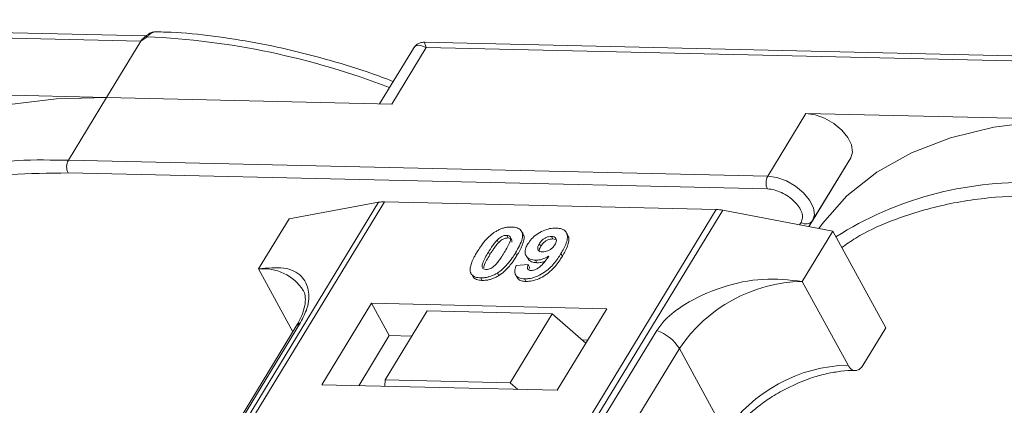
# Model space of a CAD drawing. Header units: millimetres. Extents: x 1675 to 3137, y 343 to 1376.
# Tile 63 of 84: x 2742 to 2790, y 1173 to 1192. Entities that reach past the tile are written whole.
import ezdxf

# ---------------------------------------------------------------- set-up
doc = ezdxf.new("R2010")
doc.units = ezdxf.units.MM

msp = doc.modelspace()

# ---------------------------------------------------------------- linework, layer by layer
at = {"color": 7, "linetype": 'Continuous', "lineweight": 15}
for p, q in [((2748.277, 1191.112), (2713.74, 1191.904)), ((2713.838, 1191.644), (2748.021, 1190.86)), ((2748.021, 1190.86), (2746.34, 1188.098)), ((2748.32, 1191.07), (2748.021, 1190.86)), ((2796.404, 1190.007), (2761.867, 1190.8)), ((2761.338, 1190.502), (2759.689, 1187.791)), ((2760.284, 1187.778), (2761.964, 1190.54)), ((2761.964, 1190.54), (2796.147, 1189.755)), ((2746.34, 1188.098), (2732.396, 1188.418)), ((2744.473, 1185.029), (2746.34, 1188.098)), ((2746.34, 1188.098), (2760.284, 1187.778)), ((2780.523, 1187.313), (2778.656, 1184.244)), ((2794.467, 1186.993), (2780.523, 1187.313)), ((2744.473, 1185.029), (2743.585, 1185.035)), ((2778.656, 1184.244), (2744.473, 1185.029)), ((2782.716, 1185.138), (2780.674, 1181.779)), ((2780.849, 1182.069), (2782.716, 1185.138)), ((2744.458, 1184.407), (2778.641, 1183.622)), ((2759.636, 1182.972), (2737.956, 1147.343)), ((2738.225, 1147.336), (2759.922, 1182.994)), ((2755.259, 1182.167), (2759.636, 1182.972)), ((2759.922, 1182.994), (2776.139, 1182.621)), ((2776.139, 1182.621), (2754.442, 1146.964)), ((2754.775, 1146.957), (2776.455, 1182.587)), ((2776.455, 1182.587), (2781.836, 1181.557)), ((2755.259, 1182.167), (2753.765, 1179.712)), ((2780.673, 1181.78), (2780.849, 1182.069)), ((2766.696, 1181.424), (2766.627, 1181.55)), ((2780.286, 1181.99), (2780.212, 1181.868)), ((2780.343, 1179.102), (2781.836, 1181.557)), ((2781.836, 1181.557), (2784.423, 1176.829)), ((2765.426, 1181.12), (2765.495, 1180.994)), ((2765.898, 1181.353), (2765.967, 1181.227)), ((2768.152, 1181.177), (2768.083, 1181.303)), ((2768.152, 1181.177), (2768.28, 1181.151)), ((2768.883, 1181.359), (2768.814, 1181.485)), ((2767.498, 1180.944), (2767.567, 1180.818)), ((2765.004, 1180.529), (2765.073, 1180.403)), ((2766.396, 1180.367), (2766.327, 1180.494)), ((2766.844, 1180.364), (2766.913, 1180.238)), ((2767.309, 1180.14), (2767.378, 1180.014)), ((2768.619, 1180.338), (2768.55, 1180.464)), ((2753.765, 1179.712), (2755.447, 1176.637)), ((2766.368, 1179.886), (2766.952, 1179.925)), ((2766.952, 1179.925), (2767.021, 1179.799)), ((2764.209, 1179.413), (2764.278, 1179.287)), ((2764.634, 1179.276), (2764.703, 1179.15)), ((2765.441, 1179.51), (2765.51, 1179.384)), ((2766.333, 1179.42), (2766.402, 1179.294)), ((2766.767, 1179.227), (2766.836, 1179.101)), ((2782.584, 1175.004), (2780.343, 1179.102)), ((2759.296, 1178.029), (2756.868, 1174.039)), ((2770.789, 1177.765), (2759.296, 1178.029)), ((2759.296, 1178.029), (2760.158, 1176.453)), ((2768.361, 1173.776), (2770.789, 1177.765)), ((2762.018, 1177.655), (2759.964, 1174.279)), ((2768.124, 1177.515), (2762.018, 1177.655)), ((2766.07, 1174.139), (2768.124, 1177.515)), ((2768.124, 1177.515), (2769.768, 1176.088)), ((2755.611, 1176.907), (2740.299, 1151.741)), ((2740.513, 1151.927), (2755.826, 1177.093)), ((2783.303, 1174.988), (2784.423, 1176.829)), ((2773.23, 1176.694), (2757.917, 1151.528)), ((2760.158, 1176.453), (2758.664, 1173.998)), ((2761.271, 1176.427), (2760.158, 1176.453)), ((2769.855, 1176.23), (2769.598, 1176.236)), ((2759.025, 1150.651), (2774.338, 1175.817)), ((2776.579, 1171.719), (2774.338, 1175.817)), ((2756.868, 1174.039), (2768.361, 1173.776)), ((2759.964, 1174.279), (2759.941, 1173.969)), ((2766.07, 1174.139), (2759.964, 1174.279)), ((2766.438, 1173.82), (2766.07, 1174.139))]:
    msp.add_line(p, q, dxfattribs=at)
at = {"color": 7, "linetype": 'Continuous', "lineweight": 15, "flags": 128}
for points in [[(2748.32, 1191.07), (2748.303, 1191.08), (2748.288, 1191.088), (2748.275, 1191.093), (2748.264, 1191.095), (2748.254, 1191.094), (2748.247, 1191.091), (2748.242, 1191.084), (2748.239, 1191.075)], [(2746.34, 1188.098), (2743.888, 1188.04), (2741.589, 1187.751), (2739.469, 1187.235), (2737.551, 1186.496), (2735.856, 1185.544), (2734.402, 1184.389), (2733.206, 1183.043), (2733.026, 1182.792)], [(2782.716, 1185.138), (2782.805, 1185.429), (2782.756, 1185.774), (2782.575, 1186.143), (2782.276, 1186.505), (2781.886, 1186.827), (2781.437, 1187.082), (2780.97, 1187.249), (2780.523, 1187.313)], [(2794.467, 1186.993), (2792.015, 1186.935), (2789.716, 1186.647), (2787.596, 1186.13), (2785.678, 1185.392), (2783.983, 1184.44), (2782.529, 1183.285), (2781.333, 1181.939), (2781.153, 1181.688)], [(2780.849, 1182.069), (2780.938, 1182.36), (2780.889, 1182.705), (2780.707, 1183.074), (2780.409, 1183.436), (2780.018, 1183.758), (2779.57, 1184.013), (2779.102, 1184.18), (2778.656, 1184.244)]]:
    msp.add_lwpolyline(points, dxfattribs=at)
at = {"color": 7, "linetype": 'Continuous', "lineweight": 15}
for centre, radius, start, end in [((2746.625, 1153.502), 37.606, 68.8867, 87.4164), ((2743.037, 1167.857), 17.186, 88.173, 122.2769), ((2745.066, 1184.704), 0.676, 151.2883, 206.0774), ((2779.249, 1183.919), 0.676, 151.2883, 206.0774), ((2791.164, 1166.753), 17.186, 88.173, 122.2769), ((2759.882, 1181.59), 1.404, 88.3644, 100.0749), ((2776.087, 1180.699), 1.923, 78.9596, 88.4511), ((2780.528, 1182.317), 0.406, 233.4992, 322.3259), ((2754.005, 1177.404), 2.32, 32.7281, 95.9449), ((2780.51, 1171.664), 7.439, 91.2925, 146.0732), ((2756.024, 1176.649), 0.486, 114.0472, 148.0355), ((2772.588, 1174.744), 2.052, 31.4947, 71.765), ((2782.752, 1167.567), 7.439, 91.2925, 146.0732)]:
    msp.add_arc(centre, radius, start, end, dxfattribs=at)
for points, knots in [([(2748.735, 1191.313), (2748.691, 1191.31), (2748.597, 1191.304), (2748.428, 1191.231), (2748.316, 1191.144), (2748.247, 1191.091)], [0, 0, 0, 0, 0.249637, 0.538323, 1, 1, 1, 1]), ([(2748.776, 1191.313), (2748.771, 1191.315), (2748.732, 1191.326), (2748.651, 1191.303), (2748.538, 1191.254), (2748.428, 1191.173), (2748.354, 1191.102), (2748.32, 1191.07)], [0, 0, 0, 0, 0.0330436, 0.2854264, 0.5318753, 0.785768, 1, 1, 1, 1]), ([(2760.352, 1188.882), (2760.097, 1188.979), (2759.163, 1189.337), (2757.529, 1189.848), (2755.452, 1190.408), (2753.36, 1190.846), (2751.285, 1191.145), (2749.748, 1191.297), (2748.933, 1191.303), (2748.775, 1191.304)], [0, 0, 0, 0, 0.0642572, 0.235538, 0.4114542, 0.5906981, 0.772379, 0.9558843, 1, 1, 1, 1]), ([(2748.254, 1191.094), (2748.241, 1191.085), (2748.216, 1191.066), (2748.19, 1191.047), (2748.178, 1191.038)], [0, 0, 0, 0, 0.518796, 1, 1, 1, 1]), ([(2761.865, 1190.8), (2761.801, 1190.796), (2761.691, 1190.789), (2761.507, 1190.704), (2761.423, 1190.608), (2761.378, 1190.556)], [0, 0, 0, 0, 0.389383, 0.666862, 1, 1, 1, 1]), ([(2761.866, 1190.793), (2761.866, 1190.796), (2761.865, 1190.819), (2761.888, 1190.737), (2761.939, 1190.606), (2761.964, 1190.54)], [0, 0, 0, 0, 0.044603, 0.521109, 1, 1, 1, 1]), ([(2761.964, 1190.54), (2761.825, 1190.596), (2761.608, 1190.684), (2761.413, 1190.616), (2761.342, 1190.502), (2761.31, 1190.451)], [0, 0, 0, 0, 0.498413, 0.772928, 1, 1, 1, 1]), ([(2734.147, 1181.861), (2734.37, 1182.02), (2735.079, 1182.524), (2736.667, 1183.248), (2738.924, 1183.953), (2741.588, 1184.383), (2743.511, 1184.399), (2744.458, 1184.407)], [0, 0, 0, 0, 0.088375, 0.281114, 0.527622, 0.767417, 1, 1, 1, 1]), ([(2778.641, 1183.622), (2778.749, 1183.612), (2778.969, 1183.592), (2779.33, 1183.46), (2779.673, 1183.264), (2779.967, 1183.02), (2780.194, 1182.748), (2780.333, 1182.465), (2780.374, 1182.198), (2780.315, 1182.059), (2780.286, 1181.99)], [0, 0, 0, 0, 0.1222496, 0.25, 0.3777504, 0.5, 0.6222496, 0.75, 0.8777504, 1, 1, 1, 1]), ([(2782.274, 1180.757), (2782.497, 1180.916), (2783.206, 1181.42), (2784.794, 1182.144), (2787.05, 1182.849), (2789.714, 1183.278), (2791.638, 1183.294), (2792.585, 1183.302)], [0, 0, 0, 0, 0.088375, 0.281114, 0.527622, 0.767417, 1, 1, 1, 1]), ([(2764.452, 1180.542), (2764.503, 1180.623), (2764.62, 1180.81), (2764.869, 1181.133), (2765.128, 1181.39), (2765.319, 1181.514), (2765.34, 1181.528)], [0, 0, 0, 0, 0.236731, 0.537555, 0.949668, 1, 1, 1, 1]), ([(2765.34, 1181.528), (2765.391, 1181.558), (2765.494, 1181.619), (2765.658, 1181.687), (2765.825, 1181.735), (2765.96, 1181.756), (2766.068, 1181.763), (2766.12, 1181.762), (2766.147, 1181.762)], [0, 0, 0, 0, 0.193776, 0.3936, 0.587864, 0.788908, 0.894169, 1, 1, 1, 1]), ([(2766.147, 1181.762), (2766.24, 1181.754), (2766.428, 1181.737), (2766.607, 1181.609), (2766.692, 1181.425), (2766.649, 1181.052), (2766.464, 1180.731), (2766.327, 1180.494)], [0, 0, 0, 0, 0.147566, 0.296688, 0.431278, 0.580404, 1, 1, 1, 1]), ([(2766.931, 1180.932), (2766.986, 1181.015), (2767.098, 1181.181), (2767.36, 1181.411), (2767.672, 1181.588), (2768.011, 1181.701), (2768.215, 1181.708), (2768.321, 1181.712)], [0, 0, 0, 0, 0.197927, 0.397728, 0.597413, 0.790584, 1, 1, 1, 1]), ([(2768.321, 1181.712), (2768.415, 1181.704), (2768.602, 1181.686), (2768.785, 1181.556), (2768.881, 1181.364), (2768.853, 1181.032), (2768.702, 1180.718), (2768.572, 1180.5), (2768.55, 1180.464)], [0, 0, 0, 0, 0.148288, 0.297745, 0.443713, 0.607791, 0.934708, 1, 1, 1, 1]), ([(2765.004, 1180.529), (2765.029, 1180.57), (2765.08, 1180.652), (2765.152, 1180.762), (2765.219, 1180.861), (2765.282, 1180.948), (2765.348, 1181.035), (2765.4, 1181.091), (2765.426, 1181.12)], [0, 0, 0, 0, 0.205942, 0.411959, 0.558149, 0.704502, 0.851801, 1, 1, 1, 1]), ([(2765.426, 1181.12), (2765.469, 1181.162), (2765.538, 1181.23), (2765.663, 1181.305), (2765.776, 1181.344), (2765.854, 1181.353), (2765.893, 1181.353), (2765.898, 1181.353)], [0, 0, 0, 0, 0.334804, 0.542561, 0.750382, 0.970721, 1, 1, 1, 1]), ([(2765.495, 1180.994), (2765.538, 1181.036), (2765.607, 1181.104), (2765.732, 1181.179), (2765.845, 1181.218), (2765.923, 1181.226), (2765.962, 1181.227), (2765.967, 1181.227)], [0, 0, 0, 0, 0.334804, 0.542561, 0.750382, 0.970721, 1, 1, 1, 1]), ([(2765.898, 1181.353), (2765.937, 1181.349), (2766.007, 1181.341), (2766.073, 1181.292), (2766.099, 1181.199), (2766.065, 1181.029), (2765.943, 1180.788), (2765.833, 1180.604), (2765.778, 1180.511)], [0, 0, 0, 0, 0.104614, 0.188814, 0.273512, 0.444127, 0.719481, 1, 1, 1, 1]), ([(2765.967, 1181.227), (2766.006, 1181.223), (2766.076, 1181.215), (2766.141, 1181.166), (2766.164, 1181.098), (2766.152, 1181.045), (2766.146, 1181.018)], [0, 0, 0, 0, 0.293658, 0.530016, 0.767769, 1, 1, 1, 1]), ([(2766.396, 1180.367), (2766.445, 1180.449), (2766.595, 1180.705), (2766.739, 1181.043), (2766.762, 1181.32), (2766.701, 1181.396), (2766.684, 1181.416)], [0, 0, 0, 0, 0.220552, 0.687786, 0.91457, 1, 1, 1, 1]), ([(2767.498, 1180.944), (2767.533, 1180.997), (2767.589, 1181.082), (2767.71, 1181.19), (2767.828, 1181.255), (2767.959, 1181.297), (2768.039, 1181.301), (2768.083, 1181.303)], [0, 0, 0, 0, 0.2913202, 0.4655393, 0.6416315, 0.798664, 1, 1, 1, 1]), ([(2767.567, 1180.818), (2767.602, 1180.871), (2767.658, 1180.956), (2767.779, 1181.064), (2767.897, 1181.129), (2768.028, 1181.171), (2768.108, 1181.175), (2768.152, 1181.177)], [0, 0, 0, 0, 0.29132, 0.465539, 0.641632, 0.798664, 1, 1, 1, 1]), ([(2768.083, 1181.303), (2768.129, 1181.298), (2768.223, 1181.286), (2768.304, 1181.212), (2768.337, 1181.113), (2768.31, 1181), (2768.269, 1180.925), (2768.25, 1180.891)], [0, 0, 0, 0, 0.207955, 0.420406, 0.62732, 0.827707, 1, 1, 1, 1]), ([(2768.619, 1180.338), (2768.667, 1180.42), (2768.812, 1180.667), (2768.94, 1181.001), (2768.948, 1181.265), (2768.885, 1181.337), (2768.872, 1181.352)], [0, 0, 0, 0, 0.2271221, 0.6848597, 0.9348975, 1, 1, 1, 1]), ([(2765.073, 1180.403), (2765.098, 1180.444), (2765.149, 1180.526), (2765.221, 1180.636), (2765.288, 1180.735), (2765.351, 1180.822), (2765.417, 1180.909), (2765.469, 1180.965), (2765.495, 1180.994)], [0, 0, 0, 0, 0.2059417, 0.4119594, 0.558149, 0.7045024, 0.8518015, 1, 1, 1, 1]), ([(2767.309, 1180.14), (2767.216, 1180.15), (2767.03, 1180.169), (2766.859, 1180.308), (2766.781, 1180.5), (2766.814, 1180.72), (2766.895, 1180.868), (2766.931, 1180.932)], [0, 0, 0, 0, 0.210189, 0.421773, 0.623603, 0.837034, 1, 1, 1, 1]), ([(2767.651, 1180.547), (2767.605, 1180.552), (2767.519, 1180.56), (2767.436, 1180.621), (2767.405, 1180.703), (2767.426, 1180.815), (2767.471, 1180.896), (2767.498, 1180.944)], [0, 0, 0, 0, 0.213937, 0.398075, 0.583091, 0.751666, 1, 1, 1, 1]), ([(2767.485, 1180.596), (2767.487, 1180.622), (2767.494, 1180.693), (2767.539, 1180.769), (2767.567, 1180.818)], [0, 0, 0, 0, 0.366323, 1, 1, 1, 1]), ([(2768.25, 1180.891), (2768.217, 1180.843), (2768.162, 1180.761), (2768.037, 1180.659), (2767.909, 1180.593), (2767.775, 1180.551), (2767.692, 1180.548), (2767.651, 1180.547)], [0, 0, 0, 0, 0.2673945, 0.4472142, 0.6271221, 0.8130653, 1, 1, 1, 1]), ([(2764.13, 1179.543), (2764.122, 1179.577), (2764.106, 1179.646), (2764.117, 1179.793), (2764.167, 1179.983), (2764.257, 1180.191), (2764.355, 1180.378), (2764.419, 1180.487), (2764.452, 1180.542)], [0, 0, 0, 0, 0.1184406, 0.2393457, 0.4595932, 0.6849248, 0.8422399, 1, 1, 1, 1]), ([(2764.883, 1179.685), (2764.837, 1179.691), (2764.763, 1179.701), (2764.703, 1179.757), (2764.685, 1179.853), (2764.722, 1180.023), (2764.846, 1180.262), (2764.951, 1180.44), (2765.004, 1180.529)], [0, 0, 0, 0, 0.1253702, 0.2022903, 0.2791788, 0.4647576, 0.7305818, 1, 1, 1, 1]), ([(2764.776, 1179.771), (2764.78, 1179.804), (2764.795, 1179.92), (2764.919, 1180.137), (2765.021, 1180.314), (2765.073, 1180.403)], [0, 0, 0, 0, 0.166989, 0.580698, 1, 1, 1, 1]), ([(2765.778, 1180.511), (2765.753, 1180.47), (2765.702, 1180.388), (2765.63, 1180.277), (2765.563, 1180.178), (2765.499, 1180.091), (2765.433, 1180.004), (2765.381, 1179.947), (2765.355, 1179.918)], [0, 0, 0, 0, 0.20527, 0.410616, 0.55715, 0.703844, 0.851471, 1, 1, 1, 1]), ([(2766.327, 1180.494), (2766.276, 1180.412), (2766.159, 1180.226), (2765.914, 1179.908), (2765.658, 1179.653), (2765.468, 1179.528), (2765.441, 1179.51)], [0, 0, 0, 0, 0.237281, 0.538591, 0.932677, 1, 1, 1, 1]), ([(2765.51, 1179.384), (2765.558, 1179.417), (2765.656, 1179.483), (2765.819, 1179.621), (2765.991, 1179.8), (2766.152, 1180.001), (2766.286, 1180.191), (2766.36, 1180.309), (2766.396, 1180.367)], [0, 0, 0, 0, 0.118595, 0.239509, 0.447458, 0.659935, 0.829685, 1, 1, 1, 1]), ([(2768.55, 1180.464), (2768.499, 1180.382), (2768.342, 1180.136), (2768.07, 1179.796), (2767.68, 1179.489), (2767.318, 1179.309), (2767.001, 1179.23), (2766.829, 1179.228), (2766.767, 1179.227)], [0, 0, 0, 0, 0.142337, 0.429127, 0.589943, 0.751205, 0.909895, 1, 1, 1, 1]), ([(2766.836, 1179.101), (2766.937, 1179.104), (2767.139, 1179.112), (2767.474, 1179.222), (2767.803, 1179.4), (2768.181, 1179.714), (2768.434, 1180.043), (2768.582, 1180.278), (2768.619, 1180.338)], [0, 0, 0, 0, 0.14324, 0.28761, 0.430449, 0.591135, 0.89544, 1, 1, 1, 1]), ([(2766.924, 1180.244), (2766.938, 1180.215), (2766.98, 1180.12), (2767.141, 1180.035), (2767.308, 1180.02), (2767.378, 1180.014)], [0, 0, 0, 0, 0.20752, 0.66568, 1, 1, 1, 1]), ([(2767.087, 1179.634), (2767.128, 1179.637), (2767.209, 1179.642), (2767.355, 1179.7), (2767.52, 1179.802), (2767.734, 1180.022), (2767.864, 1180.207), (2767.953, 1180.334)], [0, 0, 0, 0, 0.112015, 0.224355, 0.367768, 0.565827, 1, 1, 1, 1]), ([(2767.953, 1180.334), (2767.902, 1180.304), (2767.798, 1180.245), (2767.659, 1180.193), (2767.549, 1180.163), (2767.467, 1180.148), (2767.387, 1180.14), (2767.335, 1180.14), (2767.309, 1180.14)], [0, 0, 0, 0, 0.243491, 0.496266, 0.61821, 0.741704, 0.870158, 1, 1, 1, 1]), ([(2767.378, 1180.014), (2767.427, 1180.015), (2767.528, 1180.017), (2767.661, 1180.046), (2767.739, 1180.073), (2767.76, 1180.081)], [0, 0, 0, 0, 0.409454, 0.83528, 1, 1, 1, 1]), ([(2755.826, 1177.093), (2755.944, 1177.328), (2756.245, 1177.927), (2756.257, 1178.722), (2755.902, 1179.427), (2755.087, 1179.842), (2754.204, 1179.755), (2753.765, 1179.712)], [0, 0, 0, 0, 0.125713, 0.321276, 0.524466, 0.763484, 1, 1, 1, 1]), ([(2765.355, 1179.918), (2765.312, 1179.876), (2765.243, 1179.809), (2765.119, 1179.733), (2765.007, 1179.695), (2764.929, 1179.685), (2764.889, 1179.685), (2764.883, 1179.685)], [0, 0, 0, 0, 0.333678, 0.540413, 0.747264, 0.961209, 1, 1, 1, 1]), ([(2766.767, 1179.227), (2766.673, 1179.236), (2766.505, 1179.252), (2766.347, 1179.369), (2766.277, 1179.545), (2766.306, 1179.729), (2766.355, 1179.852), (2766.368, 1179.886)], [0, 0, 0, 0, 0.2427882, 0.4388655, 0.6348012, 0.9009361, 1, 1, 1, 1]), ([(2766.952, 1179.925), (2766.932, 1179.875), (2766.901, 1179.8), (2766.912, 1179.71), (2766.958, 1179.66), (2767.022, 1179.638), (2767.069, 1179.635), (2767.087, 1179.634)], [0, 0, 0, 0, 0.3447142, 0.5290593, 0.7142089, 0.8921959, 1, 1, 1, 1]), ([(2766.982, 1179.657), (2766.984, 1179.683), (2766.989, 1179.729), (2767.011, 1179.778), (2767.021, 1179.799)], [0, 0, 0, 0, 0.569737, 1, 1, 1, 1]), ([(2764.634, 1179.276), (2764.587, 1179.278), (2764.492, 1179.283), (2764.366, 1179.313), (2764.258, 1179.364), (2764.191, 1179.427), (2764.151, 1179.489), (2764.137, 1179.525), (2764.13, 1179.543)], [0, 0, 0, 0, 0.192635, 0.388697, 0.582015, 0.783044, 0.890959, 1, 1, 1, 1]), ([(2764.281, 1179.289), (2764.294, 1179.275), (2764.329, 1179.236), (2764.42, 1179.193), (2764.526, 1179.165), (2764.623, 1179.153), (2764.676, 1179.151), (2764.703, 1179.15)], [0, 0, 0, 0, 0.143925, 0.415852, 0.697483, 0.848301, 1, 1, 1, 1]), ([(2765.441, 1179.51), (2765.39, 1179.48), (2765.287, 1179.419), (2765.123, 1179.351), (2764.956, 1179.303), (2764.82, 1179.282), (2764.713, 1179.275), (2764.66, 1179.276), (2764.634, 1179.276)], [0, 0, 0, 0, 0.193769, 0.393564, 0.587886, 0.789131, 0.894283, 1, 1, 1, 1]), ([(2764.703, 1179.15), (2764.752, 1179.15), (2764.85, 1179.151), (2765.009, 1179.174), (2765.174, 1179.218), (2765.315, 1179.275), (2765.427, 1179.334), (2765.482, 1179.367), (2765.51, 1179.384)], [0, 0, 0, 0, 0.193594, 0.390501, 0.584817, 0.78683, 0.892868, 1, 1, 1, 1]), ([(2766.405, 1179.296), (2766.441, 1179.248), (2766.51, 1179.156), (2766.683, 1179.109), (2766.797, 1179.103), (2766.836, 1179.101)], [0, 0, 0, 0, 0.4158523, 0.8021376, 1, 1, 1, 1]), ([(2780.343, 1179.102), (2779.712, 1179.17), (2778.451, 1179.307), (2776.405, 1178.883), (2774.77, 1178.133), (2773.708, 1177.347), (2773.359, 1176.87), (2773.23, 1176.694)], [0, 0, 0, 0, 0.249096, 0.498243, 0.745205, 0.90541, 1, 1, 1, 1]), ([(2755.949, 1178.656), (2755.96, 1178.641), (2756.029, 1178.548), (2756.066, 1178.344), (2756.049, 1177.939), (2755.915, 1177.458), (2755.709, 1177.086), (2755.609, 1176.906)], [0, 0, 0, 0, 0.054359, 0.333223, 0.559722, 0.78604, 1, 1, 1, 1]), ([(2783.303, 1174.988), (2783.257, 1174.926), (2783.165, 1174.802), (2782.994, 1174.726), (2782.822, 1174.747), (2782.68, 1174.851), (2782.611, 1174.961), (2782.584, 1175.004)], [0, 0, 0, 0, 0.2146939, 0.4293877, 0.6440816, 0.8587754, 1, 1, 1, 1]), ([(2779.368, 1173.753), (2779.718, 1173.929), (2780.21, 1174.176), (2780.948, 1174.435), (2781.562, 1174.605), (2782.244, 1174.714), (2782.711, 1174.755), (2782.92, 1174.737), (2782.934, 1174.735)], [0, 0, 0, 0, 0.288391, 0.40474, 0.594322, 0.785544, 0.984773, 1, 1, 1, 1]), ([(2776.629, 1171.28), (2776.677, 1171.366), (2776.848, 1171.665), (2777.255, 1172.143), (2777.782, 1172.657), (2778.337, 1173.106), (2778.864, 1173.467), (2779.233, 1173.677), (2779.368, 1173.753)], [0, 0, 0, 0, 0.097286, 0.340622, 0.525469, 0.686972, 0.885597, 1, 1, 1, 1])]:
    msp.add_open_spline(points, degree=3, knots=knots, dxfattribs=at)
msp.add_open_spline([(2748.021, 1190.86), (2748.053, 1190.907), (2748.119, 1191.002), (2748.199, 1191.051), (2748.239, 1191.075)], degree=3, dxfattribs=at)

doc.saveas('drawing.dxf')
